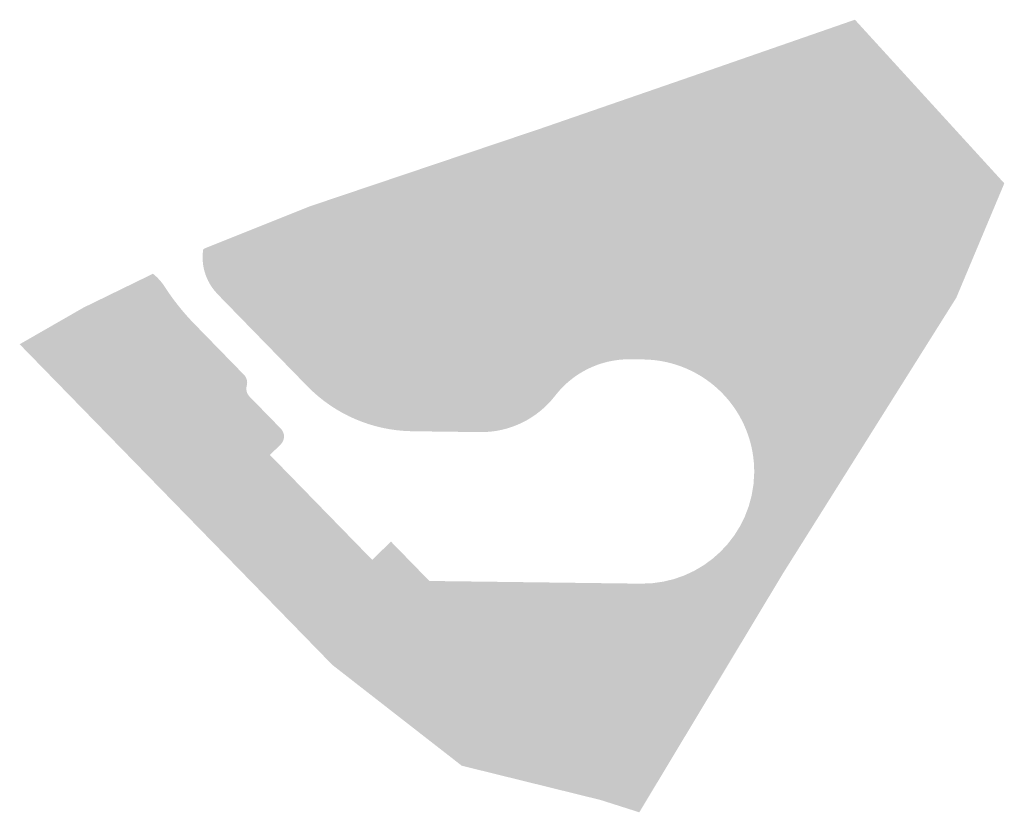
# Model space of a CAD drawing. Header units: millimetres. Extents: x -420 to 7389807, y 100 to 5530098.
# Tile 19 of 19: x 7389676 to 7389807, y 5529992 to 5530098. Entities that reach past the tile are written whole.
import ezdxf

# ---------------------------------------------------------------- set-up
doc = ezdxf.new("R2010")
doc.units = ezdxf.units.MM
doc.layers.add('_niewidoczna', color=121, linetype='Continuous', lineweight=30, plot=False)

msp = doc.modelspace()

# ---------------------------------------------------------------- hatches: boundary and pattern name
at = {"layer": '_niewidoczna'}
h = msp.add_hatch(color=256, dxfattribs=at)
h.dxf.hatch_style = 1
edge = h.paths.add_edge_path()
edge.add_line((7389705.619, 5530050.785), (7389699.003, 5530057.572))
edge.add_ellipse((7389722.275, 5530080.258), major_axis=(-32.5, 0), ratio=1, start_angle=392.88991, end_angle=404.2686, ccw=False)
edge.add_ellipse((7389689.106, 5530058.809), major_axis=(7, 0), ratio=1, start_angle=32.89037, end_angle=51.72232)
edge.add_line((7389693.443, 5530064.304), (7389684.16, 5530059.778))
edge.add_line((7389684.16, 5530059.778), (7389675.619, 5530054.874))
edge.add_line((7389675.619, 5530054.874), (7389675.68, 5530054.809))
edge.add_line((7389675.68, 5530054.809), (7389717.44, 5530011.969))
edge.add_line((7389717.44, 5530011.969), (7389733.92, 5529999.129))
edge.add_line((7389733.92, 5529999.129), (7389734.746, 5529998.486))
edge.add_line((7389734.746, 5529998.486), (7389753.307, 5529993.902))
edge.add_line((7389753.307, 5529993.902), (7389758.491, 5529992.251))
edge.add_line((7389758.491, 5529992.251), (7389758.64, 5529992.499))
edge.add_line((7389758.64, 5529992.499), (7389777.7, 5530024.199))
edge.add_line((7389777.7, 5530024.199), (7389800.89, 5530061.099))
edge.add_line((7389800.89, 5530061.099), (7389807.31, 5530076.399))
edge.add_line((7389807.31, 5530076.399), (7389787.46, 5530098.149))
edge.add_line((7389787.46, 5530098.149), (7389787.335, 5530098.295))
edge.add_line((7389787.335, 5530098.295), (7389767.883, 5530091.535))
edge.add_line((7389767.883, 5530091.535), (7389745.468, 5530083.785))
edge.add_line((7389745.468, 5530083.785), (7389714.411, 5530073.319))
edge.add_line((7389714.411, 5530073.319), (7389700.597, 5530067.792))
edge.add_line((7389700.597, 5530067.792), (7389700.17, 5530067.583))
edge.add_ellipse((7389707.084, 5530066.493), major_axis=(7, 0), ratio=1, start_angle=171.03809, end_angle=222.18103)
edge.add_line((7389701.897, 5530061.793), (7389702.583, 5530061.062))
edge.add_line((7389702.583, 5530061.062), (7389714.078, 5530049.271))
edge.add_ellipse((7389728.399, 5530063.231), major_axis=(20, 0), ratio=1, start_angle=224.2686, end_angle=269.2686)
edge.add_line((7389728.144, 5530043.233), (7389737.173, 5530043.118))
edge.add_ellipse((7389737.333, 5530055.617), major_axis=(12.501, 0), ratio=1, start_angle=269.26998, end_angle=322.3985)
edge.add_ellipse((7389757.142, 5530040.362), major_axis=(-12.502, 0), ratio=1, start_angle=270.00836, end_angle=322.39988, ccw=False)
edge.add_line((7389757.14, 5530052.864), (7389759.053, 5530052.839))
edge.add_ellipse((7389758.861, 5530037.84), major_axis=(-15, 0), ratio=1, start_angle=539.26812, end_angle=629.26899, ccw=False)
edge.add_ellipse((7389758.861, 5530037.84), major_axis=(-15, 0), ratio=1, start_angle=449.26899, end_angle=539.26812, ccw=False)
edge.add_line((7389758.67, 5530022.842), (7389730.411, 5530023.203))
edge.add_line((7389730.411, 5530023.203), (7389725.275, 5530028.472))
edge.add_line((7389725.275, 5530028.472), (7389722.769, 5530026.029))
edge.add_line((7389722.769, 5530026.029), (7389709.088, 5530040.064))
edge.add_line((7389709.088, 5530040.064), (7389710.52, 5530041.46))
edge.add_ellipse((7389709.473, 5530042.534), major_axis=(1.5, 0), ratio=1, start_angle=314.2686, end_angle=404.2686)
edge.add_line((7389710.547, 5530043.581), (7389706.359, 5530047.877))
edge.add_ellipse((7389707.433, 5530048.924), major_axis=(-1.5, 0), ratio=1, start_angle=344.2686, end_angle=404.2686, ccw=False)
edge.add_ellipse((7389704.545, 5530049.738), major_axis=(1.5, 0), ratio=1, start_angle=344.2693, end_angle=404.26993)
h = msp.add_hatch(color=256, dxfattribs=at)
h.dxf.hatch_style = 1
edge = h.paths.add_edge_path()
edge.add_line((7389705.619, 5530050.785), (7389699.003, 5530057.572))
edge.add_ellipse((7389722.275, 5530080.258), major_axis=(-32.5, 0), ratio=1, start_angle=392.88991, end_angle=404.2686, ccw=False)
edge.add_ellipse((7389689.106, 5530058.809), major_axis=(7, 0), ratio=1, start_angle=32.89037, end_angle=51.72232)
edge.add_line((7389693.443, 5530064.304), (7389684.16, 5530059.778))
edge.add_line((7389684.16, 5530059.778), (7389675.619, 5530054.874))
edge.add_line((7389675.619, 5530054.874), (7389675.68, 5530054.809))
edge.add_line((7389675.68, 5530054.809), (7389717.44, 5530011.969))
edge.add_line((7389717.44, 5530011.969), (7389733.92, 5529999.129))
edge.add_line((7389733.92, 5529999.129), (7389734.746, 5529998.486))
edge.add_line((7389734.746, 5529998.486), (7389753.307, 5529993.902))
edge.add_line((7389753.307, 5529993.902), (7389758.491, 5529992.251))
edge.add_line((7389758.491, 5529992.251), (7389758.64, 5529992.499))
edge.add_line((7389758.64, 5529992.499), (7389777.7, 5530024.199))
edge.add_line((7389777.7, 5530024.199), (7389800.89, 5530061.099))
edge.add_line((7389800.89, 5530061.099), (7389807.31, 5530076.399))
edge.add_line((7389807.31, 5530076.399), (7389787.46, 5530098.149))
edge.add_line((7389787.46, 5530098.149), (7389787.335, 5530098.295))
edge.add_line((7389787.335, 5530098.295), (7389767.883, 5530091.535))
edge.add_line((7389767.883, 5530091.535), (7389745.468, 5530083.785))
edge.add_line((7389745.468, 5530083.785), (7389714.411, 5530073.319))
edge.add_line((7389714.411, 5530073.319), (7389700.597, 5530067.792))
edge.add_line((7389700.597, 5530067.792), (7389700.17, 5530067.583))
edge.add_ellipse((7389707.084, 5530066.493), major_axis=(7, 0), ratio=1, start_angle=171.03809, end_angle=222.18103)
edge.add_line((7389701.897, 5530061.793), (7389702.583, 5530061.062))
edge.add_line((7389702.583, 5530061.062), (7389714.078, 5530049.271))
edge.add_ellipse((7389728.399, 5530063.231), major_axis=(20, 0), ratio=1, start_angle=224.2686, end_angle=269.2686)
edge.add_line((7389728.144, 5530043.233), (7389737.173, 5530043.118))
edge.add_ellipse((7389737.333, 5530055.617), major_axis=(12.501, 0), ratio=1, start_angle=269.26998, end_angle=322.3985)
edge.add_ellipse((7389757.142, 5530040.362), major_axis=(-12.502, 0), ratio=1, start_angle=270.00836, end_angle=322.39988, ccw=False)
edge.add_line((7389757.14, 5530052.864), (7389759.053, 5530052.839))
edge.add_ellipse((7389758.861, 5530037.84), major_axis=(-15, 0), ratio=1, start_angle=539.26812, end_angle=629.26899, ccw=False)
edge.add_ellipse((7389758.861, 5530037.84), major_axis=(-15, 0), ratio=1, start_angle=449.26899, end_angle=539.26812, ccw=False)
edge.add_line((7389758.67, 5530022.842), (7389730.411, 5530023.203))
edge.add_line((7389730.411, 5530023.203), (7389725.275, 5530028.472))
edge.add_line((7389725.275, 5530028.472), (7389722.769, 5530026.029))
edge.add_line((7389722.769, 5530026.029), (7389709.088, 5530040.064))
edge.add_line((7389709.088, 5530040.064), (7389710.52, 5530041.46))
edge.add_ellipse((7389709.473, 5530042.534), major_axis=(1.5, 0), ratio=1, start_angle=314.2686, end_angle=404.2686)
edge.add_line((7389710.547, 5530043.581), (7389706.359, 5530047.877))
edge.add_ellipse((7389707.433, 5530048.924), major_axis=(-1.5, 0), ratio=1, start_angle=344.2686, end_angle=404.2686, ccw=False)
edge.add_ellipse((7389704.545, 5530049.738), major_axis=(1.5, 0), ratio=1, start_angle=344.2693, end_angle=404.26993)

doc.saveas('drawing.dxf')
